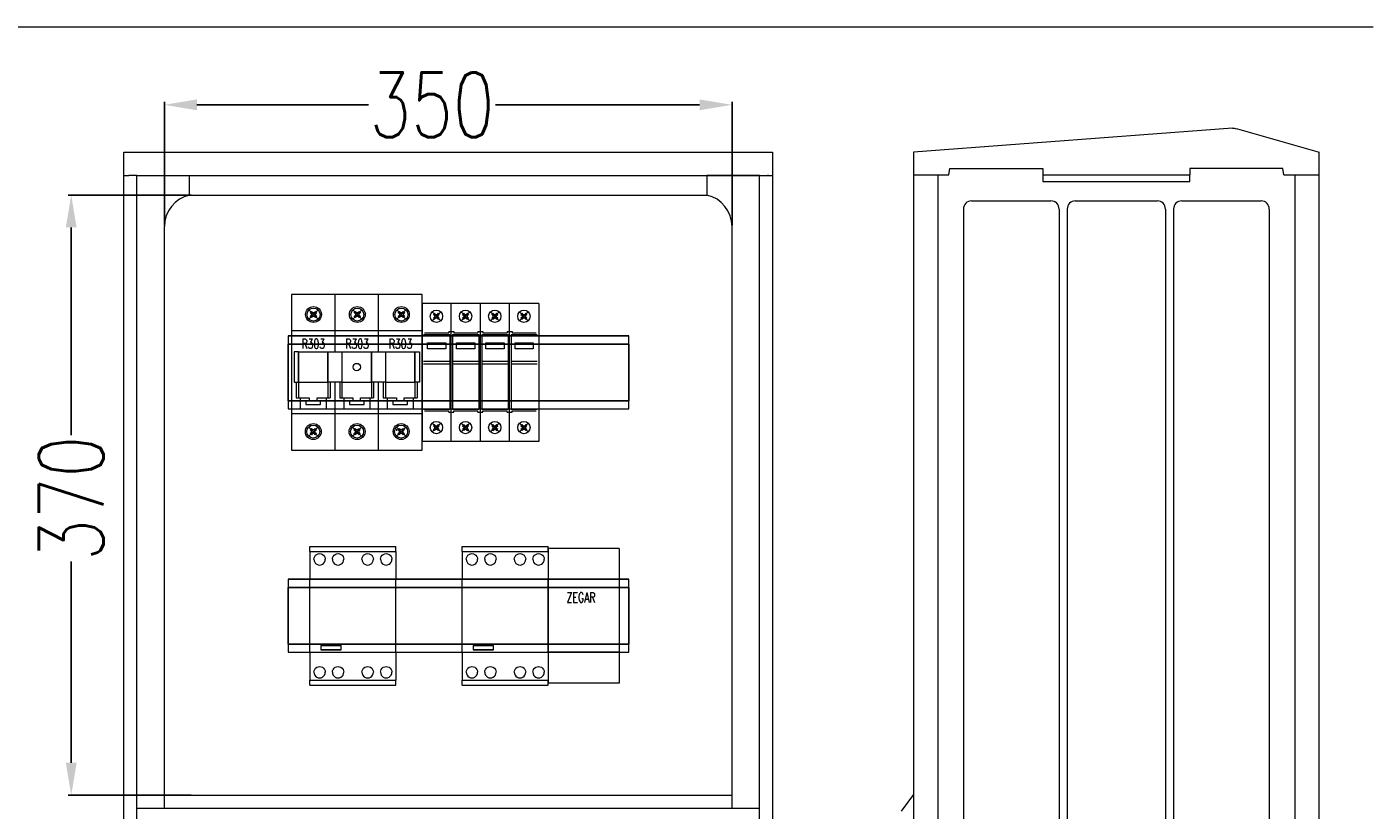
# Model space of a CAD drawing. Extents: x 6530687 to 6531018, y 5912940 to 5913185.
# Tile 6 of 9: x 6530739 to 6530822, y 5913132 to 5913181. Entities that reach past the tile are written whole.
import ezdxf
from ezdxf.enums import TextEntityAlignment as Align

# ---------------------------------------------------------------- set-up
doc = ezdxf.new("R2010")
doc.units = 0
doc.header["$MEASUREMENT"] = 0
doc.layers.get('0').update_dxf_attribs({"linetype": 'CONTINUOUS', "lineweight": 9})
doc.layers.get('Defpoints').update_dxf_attribs({"linetype": 'CONTINUOUS', "lineweight": 9})
for name, color, linetype, lineweight in [('000 Inne (niezydentyfikowane)', 7, 'CONTINUOUS', 9), ('IE - schemat', 7, 'CONTINUOUS', 9), ('kontur OBUDOWY', 7, 'CONTINUOUS', 5)]:
    doc.layers.add(name, color=color, linetype=linetype, lineweight=lineweight)
doc.styles.add('CP_ATTR', font='ROMANS.SHX')
doc.styles.add('OPIS_6', font='SIMPLEX.SHX', dxfattribs={"width": 0.7, "height": 6})
doc.styles.get("Standard").update_dxf_attribs({"font": 'txt.shx', "width": 0.75})
doc.dimstyles.get("Standard").update_dxf_attribs({"dimtxt": 1, "dimasz": 1, "dimexe": 1, "dimexo": 1, "dimgap": 1, "dimtad": 1, "dimtxsty": 'Standard', "dimcen": 2.5, "dimadec": 0, "dimazin": 0, "dimtfac": 1, "dimtmove": 0, "dimatfit": 3, "dimfxl": 1, "dimarcsym": 0})

# ---------------------------------------------------------------- blocks, each defined once
blk = doc.blocks.new('*D97')
at = {"layer": '000 Inne (niezydentyfikowane)', "color": 0, "linetype": 'Continuous', "lineweight": -2}
for p, q in [((6530749.118, 5913170.36), (6530741.551, 5913170.36)), ((6530741.731, 5913168.36), (6530741.731, 5913155.563)), ((6530741.731, 5913135.36), (6530741.731, 5913147.758)), ((6530749.118, 5913133.36), (6530741.551, 5913133.36))]:
    blk.add_line(p, q, dxfattribs=at)
at = {"layer": '000 Inne (niezydentyfikowane)', "color": 0}
for points in [[(6530742.065, 5913168.36), (6530741.398, 5913168.36), (6530741.731, 5913170.36)], [(6530741.398, 5913135.36), (6530742.065, 5913135.36), (6530741.731, 5913133.36)]]:
    blk.add_solid(points, dxfattribs=at)
at = {"layer": 'Defpoints', "color": 0}
for p in [(6530749.181, 5913170.36), (6530741.731, 5913133.36), (6530749.181, 5913133.36)]:
    blk.add_point(p, dxfattribs=at)
at = {"layer": '000 Inne (niezydentyfikowane)', "color": 0, "linetype": 'Continuous', "insert": (6530741.731, 5913151.66), "char_height": 4, "attachment_point": 5, "rotation": 90}
blk.add_mtext('\\A1;370', dxfattribs=at)
blk = doc.blocks.new('*D99')
at = {"layer": '000 Inne (niezydentyfikowane)', "color": 0, "linetype": 'Continuous', "lineweight": -2}
for p, q in [((6530747.476, 5913168.474), (6530747.476, 5913176.1)), ((6530749.476, 5913175.92), (6530760.063, 5913175.92)), ((6530780.476, 5913175.92), (6530767.889, 5913175.92)), ((6530782.476, 5913168.474), (6530782.476, 5913176.1))]:
    blk.add_line(p, q, dxfattribs=at)
at = {"layer": '000 Inne (niezydentyfikowane)', "color": 0}
for points in [[(6530749.476, 5913176.253), (6530749.476, 5913175.587), (6530747.476, 5913175.92)], [(6530780.476, 5913175.587), (6530780.476, 5913176.253), (6530782.476, 5913175.92)]]:
    blk.add_solid(points, dxfattribs=at)
at = {"layer": 'Defpoints', "color": 0}
for p in [(6530782.476, 5913175.92), (6530747.476, 5913168.412), (6530782.476, 5913168.412)]:
    blk.add_point(p, dxfattribs=at)
at = {"layer": '000 Inne (niezydentyfikowane)', "color": 0, "linetype": 'Continuous', "insert": (6530763.976, 5913175.92), "char_height": 4, "attachment_point": 5}
blk.add_mtext('\\A1;350', dxfattribs=at)
blk = doc.blocks.new('STN40X84_2')
at = {"layer": 'kontur OBUDOWY', "color": 0}
for p, q in [((0, 0), (0, 840)), ((0, 840), (400, 840)), ((400, 840), (400, 0))]:
    blk.add_line(p, q, dxfattribs=at)
at = {"layer": 'kontur OBUDOWY', "color": 7, "ltscale": 0.007323}
blk.add_line((0, 825.64), (0.29, 825.64), dxfattribs=at)
at = {"layer": 'kontur OBUDOWY', "color": 7, "ltscale": 0.05}
blk.add_line((0, 825.64), (2, 825.64), dxfattribs=at)
at = {"layer": 'kontur OBUDOWY', "color": 7, "ltscale": 0.053978}
blk.add_line((0.29, 825.64), (2.45, 825.64), dxfattribs=at)
at = {"layer": 'kontur OBUDOWY', "color": 7, "ltscale": 0.01637}
for p, q in [((2.45, 825.64), (3.11, 825.64)), ((397.55, 825.64), (396.89, 825.64))]:
    blk.add_line(p, q, dxfattribs=at)
at = {"layer": 'kontur OBUDOWY', "color": 7, "ltscale": 0.12233}
for p, q in [((8, 825.64), (3.11, 825.64)), ((392, 825.64), (396.89, 825.64))]:
    blk.add_line(p, q, dxfattribs=at)
at = {"layer": 'kontur OBUDOWY', "color": 7}
for p, q in [((8, 825.64), (158.59, 825.64)), ((8, 321.07), (8, 825.64)), ((158.59, 825.64), (400, 825.64)), ((392, 825.64), (359.5, 825.64)), ((392, 321.07), (392, 825.64)), ((42.05, 813.64), (158.59, 813.64)), ((158.59, 813.64), (357.95, 813.64)), ((25, 435.63), (25, 794.15)), ((375, 435.63), (375, 794.15))]:
    blk.add_line(p, q, dxfattribs=at)
at = {"layer": 'kontur OBUDOWY', "color": 7, "ltscale": 0.3}
for p, q in [((40.5, 813.64), (40.5, 825.64)), ((359.5, 825.64), (359.5, 813.64))]:
    blk.add_line(p, q, dxfattribs=at)
at = {"layer": 'kontur OBUDOWY', "color": 7, "ltscale": 0.2}
blk.add_line((359.5, 825.64), (359.5, 817.64), dxfattribs=at)
at = {"layer": 'kontur OBUDOWY', "color": 7, "ltscale": 0.03875}
for p, q in [((40.5, 813.64), (42.05, 813.64)), ((357.95, 813.64), (359.5, 813.64))]:
    blk.add_line(p, q, dxfattribs=at)
at = {"layer": 'kontur OBUDOWY', "color": 7, "ltscale": 0.1}
blk.add_line((359.5, 817.64), (359.5, 813.64), dxfattribs=at)
at = {"layer": 'kontur OBUDOWY'}
for p, q in [((25, 443.63), (375, 443.63)), ((8, 435.63), (392, 435.63))]:
    blk.add_line(p, q, dxfattribs=at)
at = {"layer": 'kontur OBUDOWY', "color": 7}
for centre, start, end in [((45, 794.15), 103.00288, 180.00001), ((355, 794.15), 0.00001, 76.99712)]:
    blk.add_arc(centre, 20, start, end, dxfattribs=at)
blk = doc.blocks.new('BOK SSTN84-250')
at = {"layer": 'kontur OBUDOWY'}
for p, q in [((-53.35, 854.78), (-250, 840)), ((-53.35, 854.78), (-52.31, 854.78)), ((-52.31, 854.78), (-51.78, 854.74)), ((-51.78, 854.74), (-50.24, 854.46)), ((-50.24, 854.46), (0, 840)), ((-250, 840), (-250, 0)), ((0, 0), (0, 840)), ((-250, 826), (-228.3, 826)), ((-235, 826), (-235, 14)), ((-228.3, 826), (-227.59, 830)), ((-227.59, 830), (-170.3, 830)), ((-170.3, 830), (-170.3, 826)), ((-170.3, 826), (-79.7, 826)), ((-170.3, 826), (-170.3, 822)), ((-170.3, 822), (-79.7, 822)), ((-22.41, 830), (-79.7, 830)), ((-79.7, 830), (-79.7, 826)), ((-79.7, 822), (-79.7, 826)), ((-21.7, 826), (-22.41, 830)), ((-21.7, 826), (0, 826)), ((-15, 826), (-15, 14)), ((-214.3, 810), (-165.3, 810)), ((-150.3, 810), (-99.7, 810)), ((-84.7, 810), (-35.7, 810)), ((-219.3, 805), (-219.3, 35)), ((-160.3, 805), (-160.3, 35)), ((-155.3, 805), (-155.3, 35)), ((-94.7, 805), (-94.7, 35)), ((-89.7, 805), (-89.7, 35)), ((-30.7, 805), (-30.7, 35)), ((-250, 443.96), (-257.65, 433.71))]:
    blk.add_line(p, q, dxfattribs=at)
blk.add_lwpolyline([(-250, 443.96), (-250, 289.46)], dxfattribs=at)
for centre, start, end in [((-214.3, 805), 90, 180), ((-165.3, 805), 0, 90), ((-150.3, 805), 90, 180), ((-99.7, 805), 0, 90), ((-84.7, 805), 90, 180), ((-35.7, 805), 0, 90)]:
    blk.add_arc(centre, 5, start, end, dxfattribs=at)
blk = doc.blocks.new('blok - Z sls cb 3')
at = {"layer": 'IE - schemat'}
for p, q in [((-49777.02, -70075.44), (-49777.02, -70171.44)), ((-49750.19, -70075.44), (-49777.02, -70075.44)), ((-49723.36, -70075.44), (-49750.19, -70075.44)), ((-49750.19, -70075.44), (-49750.19, -70110.73)), ((-49696.52, -70075.44), (-49723.36, -70075.44)), ((-49723.36, -70110.73), (-49723.36, -70075.44)), ((-49696.52, -70171.44), (-49696.52, -70075.44)), ((-49760.59, -70084.91), (-49766.24, -70090.57)), ((-49760.59, -70090.57), (-49766.24, -70084.91)), ((-49765.33, -70086.55), (-49764.97, -70086.19)), ((-49764.63, -70087.26), (-49765.33, -70086.55)), ((-49764.97, -70086.19), (-49764.61, -70085.82)), ((-49764.61, -70085.82), (-49763.9, -70086.53)), ((-49763.9, -70086.53), (-49762.93, -70086.53)), ((-49762.93, -70086.53), (-49762.22, -70085.82)), ((-49762.22, -70085.82), (-49761.86, -70086.19)), ((-49761.5, -70086.55), (-49762.2, -70087.26)), ((-49761.86, -70086.19), (-49761.5, -70086.55)), ((-49733.59, -70090.57), (-49739.24, -70084.91)), ((-49733.59, -70084.91), (-49739.24, -70090.57)), ((-49738.33, -70086.55), (-49737.97, -70086.19)), ((-49737.63, -70087.26), (-49738.33, -70086.55)), ((-49737.97, -70086.19), (-49737.61, -70085.82)), ((-49737.61, -70085.82), (-49736.9, -70086.53)), ((-49736.9, -70086.53), (-49735.93, -70086.53)), ((-49735.93, -70086.53), (-49735.22, -70085.82)), ((-49735.22, -70085.82), (-49734.86, -70086.19)), ((-49734.5, -70086.55), (-49735.2, -70087.26)), ((-49734.86, -70086.19), (-49734.5, -70086.55)), ((-49706.42, -70090.57), (-49712.08, -70084.91)), ((-49706.42, -70084.91), (-49712.08, -70090.57)), ((-49711.17, -70086.55), (-49710.8, -70086.19)), ((-49710.46, -70087.26), (-49711.17, -70086.55)), ((-49710.8, -70086.19), (-49710.44, -70085.82)), ((-49710.44, -70085.82), (-49709.73, -70086.53)), ((-49709.73, -70086.53), (-49708.76, -70086.53)), ((-49708.76, -70086.53), (-49708.06, -70085.82)), ((-49708.06, -70085.82), (-49707.69, -70086.19)), ((-49707.33, -70086.55), (-49708.03, -70087.26)), ((-49707.69, -70086.19), (-49707.33, -70086.55)), ((-49765.33, -70088.93), (-49764.63, -70088.23)), ((-49764.97, -70089.3), (-49765.33, -70088.93)), ((-49764.61, -70089.66), (-49764.97, -70089.3)), ((-49764.63, -70087.26), (-49764.63, -70088.23)), ((-49763.9, -70088.96), (-49764.61, -70089.66)), ((-49762.93, -70088.96), (-49763.9, -70088.96)), ((-49762.22, -70089.66), (-49762.93, -70088.96)), ((-49761.86, -70089.3), (-49762.22, -70089.66)), ((-49762.2, -70088.23), (-49762.2, -70087.26)), ((-49762.2, -70088.23), (-49761.5, -70088.93)), ((-49761.5, -70088.93), (-49761.86, -70089.3)), ((-49738.33, -70088.93), (-49737.63, -70088.23)), ((-49737.97, -70089.3), (-49738.33, -70088.93)), ((-49737.61, -70089.66), (-49737.97, -70089.3)), ((-49737.63, -70087.26), (-49737.63, -70088.23)), ((-49736.9, -70088.96), (-49737.61, -70089.66)), ((-49735.93, -70088.96), (-49736.9, -70088.96)), ((-49735.22, -70089.66), (-49735.93, -70088.96)), ((-49734.86, -70089.3), (-49735.22, -70089.66)), ((-49735.2, -70088.23), (-49735.2, -70087.26)), ((-49735.2, -70088.23), (-49734.5, -70088.93)), ((-49734.5, -70088.93), (-49734.86, -70089.3)), ((-49711.17, -70088.93), (-49710.46, -70088.23)), ((-49710.8, -70089.3), (-49711.17, -70088.93)), ((-49710.44, -70089.66), (-49710.8, -70089.3)), ((-49710.46, -70087.26), (-49710.46, -70088.23)), ((-49709.73, -70088.96), (-49710.44, -70089.66)), ((-49708.76, -70088.96), (-49709.73, -70088.96)), ((-49708.06, -70089.66), (-49708.76, -70088.96)), ((-49707.69, -70089.3), (-49708.06, -70089.66)), ((-49708.03, -70088.23), (-49708.03, -70087.26)), ((-49708.03, -70088.23), (-49707.33, -70088.93)), ((-49707.33, -70088.93), (-49707.69, -70089.3)), ((-49750.19, -70097.87), (-49777.02, -70097.87)), ((-49750.19, -70100.94), (-49777.02, -70100.94)), ((-49723.36, -70097.87), (-49750.19, -70097.87)), ((-49723.36, -70100.94), (-49750.19, -70100.94)), ((-49696.52, -70097.87), (-49723.36, -70097.87)), ((-49696.52, -70100.94), (-49723.36, -70100.94)), ((-49772.7, -70110.73), (-49775.38, -70110.73)), ((-49775.38, -70110.73), (-49775.38, -70129.46)), ((-49772.7, -70129.46), (-49772.7, -70110.73)), ((-49772.7, -70110.73), (-49772.7, -70129.46)), ((-49772.7, -70110.73), (-49754.51, -70110.73)), ((-49754.51, -70129.46), (-49754.51, -70110.73)), ((-49754.51, -70110.73), (-49754.51, -70129.46)), ((-49754.51, -70110.73), (-49745.86, -70110.73)), ((-49745.86, -70110.73), (-49727.68, -70110.73)), ((-49745.86, -70110.73), (-49745.86, -70129.46)), ((-49745.86, -70110.73), (-49745.86, -70129.46)), ((-49727.68, -70129.46), (-49727.68, -70110.73)), ((-49727.68, -70110.73), (-49727.68, -70129.46)), ((-49727.68, -70110.73), (-49719.03, -70110.73)), ((-49719.03, -70110.73), (-49719.03, -70129.46)), ((-49719.03, -70110.73), (-49719.03, -70129.46)), ((-49719.03, -70110.73), (-49719.03, -70129.46)), ((-49719.03, -70110.73), (-49700.85, -70110.73)), ((-49700.85, -70110.73), (-49698.16, -70110.73)), ((-49700.85, -70129.46), (-49700.85, -70110.73)), ((-49700.85, -70110.73), (-49700.85, -70129.46)), ((-49698.16, -70110.73), (-49698.16, -70129.46)), ((-49775.38, -70129.46), (-49772.7, -70129.46)), ((-49774.04, -70129.46), (-49774.04, -70139.13)), ((-49772.7, -70129.46), (-49772.7, -70139.13)), ((-49772.7, -70129.46), (-49754.51, -70129.46)), ((-49754.51, -70129.46), (-49754.51, -70139.13)), ((-49745.86, -70129.46), (-49754.51, -70129.46)), ((-49753.17, -70129.46), (-49753.17, -70139.13)), ((-49750.19, -70129.46), (-49750.19, -70171.44)), ((-49747.21, -70129.46), (-49747.21, -70139.13)), ((-49745.86, -70129.46), (-49745.86, -70139.13)), ((-49745.86, -70129.46), (-49727.68, -70129.46)), ((-49727.68, -70129.46), (-49727.68, -70139.13)), ((-49719.03, -70129.46), (-49727.68, -70129.46)), ((-49726.34, -70129.46), (-49726.34, -70139.13)), ((-49723.36, -70171.44), (-49723.36, -70129.46)), ((-49720.37, -70129.46), (-49720.37, -70139.13)), ((-49719.03, -70129.46), (-49719.03, -70139.13)), ((-49719.03, -70129.46), (-49700.85, -70129.46)), ((-49698.16, -70129.46), (-49700.85, -70129.46)), ((-49700.85, -70129.46), (-49700.85, -70139.13)), ((-49699.51, -70129.46), (-49699.51, -70139.13)), ((-49774.04, -70139.13), (-49766.01, -70139.13)), ((-49771.58, -70139.13), (-49771.58, -70145.94)), ((-49766.01, -70141.13), (-49768.11, -70141.13)), ((-49768.11, -70141.13), (-49768.11, -70143.13)), ((-49768.11, -70143.13), (-49759.11, -70143.13)), ((-49766.01, -70139.13), (-49766.01, -70141.13)), ((-49761.21, -70141.13), (-49761.21, -70139.13)), ((-49761.21, -70139.13), (-49753.17, -70139.13)), ((-49759.11, -70141.13), (-49761.21, -70141.13)), ((-49759.11, -70143.13), (-49759.11, -70141.13)), ((-49755.63, -70139.13), (-49755.63, -70145.94)), ((-49747.21, -70139.13), (-49739.17, -70139.13)), ((-49744.75, -70139.13), (-49744.75, -70145.94)), ((-49739.17, -70141.13), (-49741.27, -70141.13)), ((-49741.27, -70141.13), (-49741.27, -70143.13)), ((-49741.27, -70143.13), (-49732.27, -70143.13)), ((-49739.17, -70139.13), (-49739.17, -70141.13)), ((-49734.37, -70141.13), (-49734.37, -70139.13)), ((-49734.37, -70139.13), (-49726.34, -70139.13)), ((-49732.27, -70141.13), (-49734.37, -70141.13)), ((-49732.27, -70143.13), (-49732.27, -70141.13)), ((-49728.79, -70139.13), (-49728.79, -70145.94)), ((-49720.37, -70139.13), (-49712.34, -70139.13)), ((-49717.92, -70139.13), (-49717.92, -70145.94)), ((-49712.34, -70141.13), (-49714.44, -70141.13)), ((-49714.44, -70141.13), (-49714.44, -70143.13)), ((-49714.44, -70143.13), (-49705.44, -70143.13)), ((-49712.34, -70139.13), (-49712.34, -70141.13)), ((-49707.54, -70141.13), (-49707.54, -70139.13)), ((-49707.54, -70139.13), (-49699.51, -70139.13)), ((-49705.44, -70141.13), (-49707.54, -70141.13)), ((-49705.44, -70143.13), (-49705.44, -70141.13)), ((-49701.96, -70139.13), (-49701.96, -70145.94)), ((-49777.02, -70145.94), (-49750.19, -70145.94)), ((-49750.19, -70149.02), (-49777.02, -70149.02)), ((-49750.19, -70145.94), (-49723.36, -70145.94)), ((-49723.36, -70149.02), (-49750.19, -70149.02)), ((-49723.36, -70145.94), (-49696.52, -70145.94)), ((-49696.52, -70149.02), (-49723.36, -70149.02)), ((-49760.73, -70162.74), (-49766.38, -70157.08)), ((-49760.73, -70157.08), (-49766.38, -70162.74)), ((-49765.48, -70158.72), (-49765.11, -70158.35)), ((-49764.77, -70159.42), (-49765.48, -70158.72)), ((-49765.48, -70161.1), (-49764.77, -70160.4)), ((-49765.11, -70161.46), (-49765.48, -70161.1)), ((-49765.11, -70158.35), (-49764.75, -70157.99)), ((-49764.75, -70161.83), (-49765.11, -70161.46)), ((-49764.77, -70159.42), (-49764.77, -70160.4)), ((-49764.75, -70157.99), (-49764.04, -70158.69)), ((-49764.04, -70161.12), (-49764.75, -70161.83)), ((-49764.04, -70158.69), (-49763.07, -70158.69)), ((-49763.07, -70161.12), (-49764.04, -70161.12)), ((-49763.07, -70158.69), (-49762.36, -70157.99)), ((-49762.36, -70161.83), (-49763.07, -70161.12)), ((-49762.36, -70157.99), (-49762, -70158.35)), ((-49762, -70161.46), (-49762.36, -70161.83)), ((-49761.64, -70158.72), (-49762.34, -70159.42)), ((-49762.34, -70160.4), (-49762.34, -70159.42)), ((-49762.34, -70160.4), (-49761.64, -70161.1)), ((-49762, -70158.35), (-49761.64, -70158.72)), ((-49761.64, -70161.1), (-49762, -70161.46)), ((-49733.73, -70157.08), (-49739.38, -70162.74)), ((-49733.73, -70162.74), (-49739.38, -70157.08)), ((-49738.48, -70158.72), (-49738.11, -70158.35)), ((-49737.77, -70159.42), (-49738.48, -70158.72)), ((-49738.48, -70161.1), (-49737.77, -70160.4)), ((-49738.11, -70161.46), (-49738.48, -70161.1)), ((-49738.11, -70158.35), (-49737.75, -70157.99)), ((-49737.75, -70161.83), (-49738.11, -70161.46)), ((-49737.77, -70159.42), (-49737.77, -70160.4)), ((-49737.75, -70157.99), (-49737.04, -70158.69)), ((-49737.04, -70161.12), (-49737.75, -70161.83)), ((-49737.04, -70158.69), (-49736.07, -70158.69)), ((-49736.07, -70161.12), (-49737.04, -70161.12)), ((-49736.07, -70158.69), (-49735.36, -70157.99)), ((-49735.36, -70161.83), (-49736.07, -70161.12)), ((-49735.36, -70157.99), (-49735, -70158.35)), ((-49735, -70161.46), (-49735.36, -70161.83)), ((-49734.64, -70158.72), (-49735.34, -70159.42)), ((-49735.34, -70160.4), (-49735.34, -70159.42)), ((-49735.34, -70160.4), (-49734.64, -70161.1)), ((-49735, -70158.35), (-49734.64, -70158.72)), ((-49734.64, -70161.1), (-49735, -70161.46)), ((-49706.56, -70157.08), (-49712.22, -70162.74)), ((-49706.56, -70162.74), (-49712.22, -70157.08)), ((-49712.14, -70158.84), (-49712.14, -70158.32)), ((-49712.14, -70159.35), (-49712.14, -70158.84)), ((-49711.31, -70158.72), (-49710.95, -70158.35)), ((-49710.6, -70159.42), (-49711.31, -70158.72)), ((-49711.31, -70161.1), (-49710.6, -70160.4)), ((-49710.95, -70161.46), (-49711.31, -70161.1)), ((-49710.95, -70158.35), (-49710.58, -70157.99)), ((-49710.58, -70161.83), (-49710.95, -70161.46)), ((-49710.6, -70159.42), (-49710.6, -70160.4)), ((-49710.58, -70157.99), (-49709.88, -70158.69)), ((-49709.88, -70161.12), (-49710.58, -70161.83)), ((-49709.88, -70158.69), (-49708.9, -70158.69)), ((-49708.9, -70161.12), (-49709.88, -70161.12)), ((-49708.9, -70158.69), (-49708.2, -70157.99)), ((-49708.2, -70161.83), (-49708.9, -70161.12)), ((-49708.2, -70157.99), (-49707.83, -70158.35)), ((-49707.83, -70161.46), (-49708.2, -70161.83)), ((-49707.47, -70158.72), (-49708.17, -70159.42)), ((-49708.17, -70160.4), (-49708.17, -70159.42)), ((-49708.17, -70160.4), (-49707.47, -70161.1)), ((-49707.83, -70158.35), (-49707.47, -70158.72)), ((-49707.47, -70161.1), (-49707.83, -70161.46)), ((-49777.02, -70171.44), (-49750.19, -70171.44)), ((-49750.19, -70171.44), (-49723.36, -70171.44)), ((-49723.36, -70171.44), (-49696.52, -70171.44))]:
    blk.add_line(p, q, dxfattribs=at)
for centre, radius in [((-49763.41, -70087.74), 4.9), ((-49763.41, -70087.74), 4), ((-49736.41, -70087.74), 4.9), ((-49736.41, -70087.74), 4), ((-49709.25, -70087.74), 4.9), ((-49709.25, -70087.74), 4), ((-49736.77, -70120.1), 2.27), ((-49763.56, -70159.91), 4.9), ((-49763.56, -70159.91), 4), ((-49736.56, -70159.91), 4.9), ((-49736.56, -70159.91), 4), ((-49709.39, -70159.91), 4.9), ((-49709.39, -70159.91), 4)]:
    blk.add_circle(centre, radius, dxfattribs=at)
at = {"layer": 'IE - schemat', "style": 'OPIS_6', "width": 0.7}
for p in [(-49763.53, -70108.77), (-49736.53, -70108.77), (-49709.7, -70108.77)]:
    blk.add_text('R303', height=6, dxfattribs=at).set_placement(p, align=Align.CENTER)
blk = doc.blocks.new('blok - ogr spd bnjugrrgbqji')
at = {"layer": 'IE - schemat'}
for p, q in [((3156.75, 2650.66), (3084.75, 2650.66)), ((3084.75, 2650.66), (3084.75, 2565.66)), ((3102.75, 2565.66), (3102.75, 2650.66)), ((3120.75, 2565.66), (3120.75, 2650.66)), ((3138.75, 2565.66), (3138.75, 2650.66)), ((3156.75, 2650.66), (3156.75, 2565.66)), ((3090.91, 2645.46), (3096.3, 2640.07)), ((3096.3, 2645.46), (3090.91, 2640.07)), ((3092.47, 2644.6), (3091.78, 2643.9)), ((3091.78, 2643.9), (3092.45, 2643.23)), ((3092.45, 2642.3), (3091.78, 2641.63)), ((3091.78, 2641.63), (3092.12, 2641.29)), ((3092.12, 2641.29), (3092.47, 2640.94)), ((3092.45, 2643.23), (3092.45, 2642.3)), ((3093.14, 2643.93), (3092.47, 2644.6)), ((3092.47, 2640.94), (3093.14, 2641.61)), ((3093.14, 2643.93), (3094.07, 2643.93)), ((3094.07, 2641.61), (3093.14, 2641.61)), ((3094.74, 2644.6), (3094.07, 2643.93)), ((3094.07, 2641.61), (3094.74, 2640.94)), ((3095.43, 2643.9), (3094.74, 2644.6)), ((3094.74, 2640.94), (3095.09, 2641.29)), ((3094.76, 2643.23), (3095.43, 2643.9)), ((3094.76, 2642.3), (3094.76, 2643.23)), ((3095.43, 2641.63), (3094.76, 2642.3)), ((3095.09, 2641.29), (3095.43, 2641.63)), ((3114.3, 2645.46), (3108.91, 2640.07)), ((3108.91, 2645.46), (3114.3, 2640.07)), ((3110.47, 2644.6), (3109.78, 2643.9)), ((3109.78, 2643.9), (3110.45, 2643.23)), ((3110.45, 2642.3), (3109.78, 2641.63)), ((3109.78, 2641.63), (3110.12, 2641.29)), ((3110.12, 2641.29), (3110.47, 2640.94)), ((3110.45, 2643.23), (3110.45, 2642.3)), ((3111.14, 2643.93), (3110.47, 2644.6)), ((3110.47, 2640.94), (3111.14, 2641.61)), ((3111.14, 2643.93), (3112.07, 2643.93)), ((3112.07, 2641.61), (3111.14, 2641.61)), ((3112.74, 2644.6), (3112.07, 2643.93)), ((3112.07, 2641.61), (3112.74, 2640.94)), ((3113.43, 2643.9), (3112.74, 2644.6)), ((3112.74, 2640.94), (3113.09, 2641.29)), ((3112.76, 2643.23), (3113.43, 2643.9)), ((3112.76, 2642.3), (3112.76, 2643.23)), ((3113.43, 2641.63), (3112.76, 2642.3)), ((3113.09, 2641.29), (3113.43, 2641.63)), ((3132.3, 2645.46), (3126.91, 2640.07)), ((3126.91, 2645.46), (3132.3, 2640.07)), ((3128.47, 2644.6), (3127.78, 2643.9)), ((3127.78, 2643.9), (3128.45, 2643.23)), ((3128.45, 2642.3), (3127.78, 2641.63)), ((3127.78, 2641.63), (3128.12, 2641.29)), ((3128.12, 2641.29), (3128.47, 2640.94)), ((3128.45, 2643.23), (3128.45, 2642.3)), ((3129.14, 2643.93), (3128.47, 2644.6)), ((3128.47, 2640.94), (3129.14, 2641.61)), ((3129.14, 2643.93), (3130.07, 2643.93)), ((3130.07, 2641.61), (3129.14, 2641.61)), ((3130.74, 2644.6), (3130.07, 2643.93)), ((3130.07, 2641.61), (3130.74, 2640.94)), ((3131.43, 2643.9), (3130.74, 2644.6)), ((3130.74, 2640.94), (3131.09, 2641.29)), ((3130.76, 2643.23), (3131.43, 2643.9)), ((3130.76, 2642.3), (3130.76, 2643.23)), ((3131.43, 2641.63), (3130.76, 2642.3)), ((3131.09, 2641.29), (3131.43, 2641.63)), ((3150.3, 2645.46), (3144.91, 2640.07)), ((3144.91, 2645.46), (3150.3, 2640.07)), ((3146.47, 2644.6), (3145.78, 2643.9)), ((3145.78, 2643.9), (3146.45, 2643.23)), ((3146.45, 2642.3), (3145.78, 2641.63)), ((3145.78, 2641.63), (3146.12, 2641.29)), ((3146.12, 2641.29), (3146.47, 2640.94)), ((3146.45, 2643.23), (3146.45, 2642.3)), ((3147.14, 2643.93), (3146.47, 2644.6)), ((3146.47, 2640.94), (3147.14, 2641.61)), ((3147.14, 2643.93), (3148.07, 2643.93)), ((3148.07, 2641.61), (3147.14, 2641.61)), ((3148.74, 2644.6), (3148.07, 2643.93)), ((3148.07, 2641.61), (3148.74, 2640.94)), ((3149.43, 2643.9), (3148.74, 2644.6)), ((3148.74, 2640.94), (3149.09, 2641.29)), ((3148.76, 2643.23), (3149.43, 2643.9)), ((3148.76, 2642.3), (3148.76, 2643.23)), ((3149.43, 2641.63), (3148.76, 2642.3)), ((3149.09, 2641.29), (3149.43, 2641.63)), ((3085.63, 2631.65), (3101.85, 2631.65)), ((3086.27, 2632.49), (3101.22, 2632.49)), ((3101.22, 2633.32), (3101.22, 2632.49)), ((3101.22, 2633.32), (3102.75, 2633.32)), ((3101.85, 2631.65), (3101.85, 2585.37)), ((3102.75, 2633.32), (3104.27, 2633.32)), ((3103.63, 2631.65), (3103.63, 2585.37)), ((3103.63, 2631.65), (3119.85, 2631.65)), ((3104.27, 2633.32), (3104.27, 2632.49)), ((3104.27, 2632.49), (3119.22, 2632.49)), ((3119.22, 2633.32), (3120.75, 2633.32)), ((3119.22, 2633.32), (3119.22, 2632.49)), ((3119.85, 2631.65), (3119.85, 2585.37)), ((3120.75, 2633.32), (3122.27, 2633.32)), ((3121.63, 2631.65), (3137.85, 2631.65)), ((3121.63, 2631.65), (3121.63, 2585.37)), ((3122.27, 2633.32), (3122.27, 2632.49)), ((3122.27, 2632.49), (3137.22, 2632.49)), ((3137.22, 2633.32), (3137.22, 2632.49)), ((3137.22, 2633.32), (3138.75, 2633.32)), ((3137.85, 2631.65), (3137.85, 2585.37)), ((3138.75, 2633.32), (3140.27, 2633.32)), ((3139.63, 2631.65), (3139.63, 2585.37)), ((3139.63, 2631.65), (3155.85, 2631.65)), ((3140.27, 2633.32), (3140.27, 2632.49)), ((3140.27, 2632.49), (3155.22, 2632.49)), ((3088.11, 2626.41), (3099.38, 2626.41)), ((3088.11, 2622.73), (3088.11, 2626.41)), ((3099.38, 2626.41), (3099.38, 2622.73)), ((3106.11, 2626.41), (3117.38, 2626.41)), ((3106.11, 2622.73), (3106.11, 2626.41)), ((3117.38, 2626.41), (3117.38, 2622.73)), ((3124.11, 2626.41), (3135.38, 2626.41)), ((3124.11, 2622.73), (3124.11, 2626.41)), ((3135.38, 2626.41), (3135.38, 2622.73)), ((3142.11, 2626.41), (3153.38, 2626.41)), ((3142.11, 2622.73), (3142.11, 2626.41)), ((3153.38, 2626.41), (3153.38, 2622.73)), ((3085.63, 2615.21), (3101.85, 2615.21)), ((3099.38, 2622.73), (3088.11, 2622.73)), ((3103.63, 2615.21), (3119.85, 2615.21)), ((3117.38, 2622.73), (3106.11, 2622.73)), ((3121.63, 2615.21), (3137.85, 2615.21)), ((3135.38, 2622.73), (3124.11, 2622.73)), ((3139.63, 2615.21), (3155.85, 2615.21)), ((3153.38, 2622.73), (3142.11, 2622.73)), ((3101.85, 2613.26), (3085.63, 2613.26)), ((3119.85, 2613.26), (3103.63, 2613.26)), ((3137.85, 2613.26), (3121.63, 2613.26)), ((3155.85, 2613.26), (3139.63, 2613.26)), ((3101.85, 2585.37), (3085.63, 2585.37)), ((3086.27, 2584.51), (3101.22, 2584.51)), ((3101.22, 2583.68), (3101.22, 2584.51)), ((3101.22, 2583.68), (3102.75, 2583.68)), ((3102.75, 2583.68), (3104.27, 2583.68)), ((3119.85, 2585.37), (3103.63, 2585.37)), ((3104.27, 2584.51), (3119.22, 2584.51)), ((3104.27, 2583.68), (3104.27, 2584.51)), ((3119.22, 2583.68), (3119.22, 2584.51)), ((3119.22, 2583.68), (3120.75, 2583.68)), ((3120.75, 2583.68), (3122.27, 2583.68)), ((3137.85, 2585.37), (3121.63, 2585.37)), ((3122.27, 2584.51), (3137.22, 2584.51)), ((3122.27, 2583.68), (3122.27, 2584.51)), ((3137.22, 2583.68), (3137.22, 2584.51)), ((3137.22, 2583.68), (3138.75, 2583.68)), ((3138.75, 2583.68), (3140.27, 2583.68)), ((3155.85, 2585.37), (3139.63, 2585.37)), ((3140.27, 2584.51), (3155.22, 2584.51)), ((3140.27, 2583.68), (3140.27, 2584.51)), ((3090.91, 2576.86), (3096.3, 2571.47)), ((3096.3, 2576.86), (3090.91, 2571.47)), ((3092.47, 2575.99), (3091.78, 2575.3)), ((3091.78, 2575.3), (3092.45, 2574.63)), ((3092.45, 2573.7), (3091.78, 2573.03)), ((3092.45, 2574.63), (3092.45, 2573.7)), ((3093.14, 2575.32), (3092.47, 2575.99)), ((3093.14, 2575.32), (3094.07, 2575.32)), ((3094.74, 2575.99), (3094.07, 2575.32)), ((3095.43, 2575.3), (3094.74, 2575.99)), ((3094.76, 2574.63), (3095.43, 2575.3)), ((3094.76, 2573.7), (3094.76, 2574.63)), ((3095.43, 2573.03), (3094.76, 2573.7)), ((3114.3, 2576.86), (3108.91, 2571.47)), ((3108.91, 2576.86), (3114.3, 2571.47)), ((3110.47, 2575.99), (3109.78, 2575.3)), ((3109.78, 2575.3), (3110.45, 2574.63)), ((3110.45, 2573.7), (3109.78, 2573.03)), ((3110.45, 2574.63), (3110.45, 2573.7)), ((3111.14, 2575.32), (3110.47, 2575.99)), ((3111.14, 2575.32), (3112.07, 2575.32)), ((3112.74, 2575.99), (3112.07, 2575.32)), ((3113.43, 2575.3), (3112.74, 2575.99)), ((3112.76, 2574.63), (3113.43, 2575.3)), ((3112.76, 2573.7), (3112.76, 2574.63)), ((3113.43, 2573.03), (3112.76, 2573.7)), ((3132.3, 2576.86), (3126.91, 2571.47)), ((3126.91, 2576.86), (3132.3, 2571.47)), ((3128.47, 2575.99), (3127.78, 2575.3)), ((3127.78, 2575.3), (3128.45, 2574.63)), ((3128.45, 2573.7), (3127.78, 2573.03)), ((3128.45, 2574.63), (3128.45, 2573.7)), ((3129.14, 2575.32), (3128.47, 2575.99)), ((3129.14, 2575.32), (3130.07, 2575.32)), ((3130.74, 2575.99), (3130.07, 2575.32)), ((3131.43, 2575.3), (3130.74, 2575.99)), ((3130.76, 2574.63), (3131.43, 2575.3)), ((3130.76, 2573.7), (3130.76, 2574.63)), ((3131.43, 2573.03), (3130.76, 2573.7)), ((3150.3, 2576.86), (3144.91, 2571.47)), ((3144.91, 2576.86), (3150.3, 2571.47)), ((3146.47, 2575.99), (3145.78, 2575.3)), ((3145.78, 2575.3), (3146.45, 2574.63)), ((3146.45, 2573.7), (3145.78, 2573.03)), ((3146.45, 2574.63), (3146.45, 2573.7)), ((3147.14, 2575.32), (3146.47, 2575.99)), ((3147.14, 2575.32), (3148.07, 2575.32)), ((3148.74, 2575.99), (3148.07, 2575.32)), ((3149.43, 2575.3), (3148.74, 2575.99)), ((3148.76, 2574.63), (3149.43, 2575.3)), ((3148.76, 2573.7), (3148.76, 2574.63)), ((3149.43, 2573.03), (3148.76, 2573.7)), ((3156.75, 2565.66), (3084.75, 2565.66)), ((3091.78, 2573.03), (3092.12, 2572.68)), ((3092.12, 2572.68), (3092.47, 2572.33)), ((3092.47, 2572.33), (3093.14, 2573)), ((3094.07, 2573), (3093.14, 2573)), ((3094.07, 2573), (3094.74, 2572.33)), ((3094.74, 2572.33), (3095.43, 2573.03)), ((3109.78, 2573.03), (3110.12, 2572.68)), ((3110.12, 2572.68), (3110.47, 2572.33)), ((3110.47, 2572.33), (3111.14, 2573)), ((3112.07, 2573), (3111.14, 2573)), ((3112.07, 2573), (3112.74, 2572.33)), ((3112.74, 2572.33), (3113.43, 2573.03)), ((3127.78, 2573.03), (3128.12, 2572.68)), ((3128.12, 2572.68), (3128.47, 2572.33)), ((3128.47, 2572.33), (3129.14, 2573)), ((3130.07, 2573), (3129.14, 2573)), ((3130.07, 2573), (3130.74, 2572.33)), ((3130.74, 2572.33), (3131.43, 2573.03)), ((3145.78, 2573.03), (3146.12, 2572.68)), ((3146.12, 2572.68), (3146.47, 2572.33)), ((3146.47, 2572.33), (3147.14, 2573)), ((3148.07, 2573), (3147.14, 2573)), ((3148.07, 2573), (3148.74, 2572.33)), ((3148.74, 2572.33), (3149.43, 2573.03))]:
    blk.add_line(p, q, dxfattribs=at)
for centre in [(3093.61, 2642.77), (3111.61, 2642.77), (3129.61, 2642.77), (3147.61, 2642.77), (3093.61, 2574.16), (3111.61, 2574.16), (3129.61, 2574.16), (3147.61, 2574.16)]:
    blk.add_circle(centre, 3.81, dxfattribs=at)
blk = doc.blocks.new('blok - szyna 1x12 vgrtewvew')
at = {"layer": 'IE - schemat'}
for p, q in [((6530730.13, 5913275.952, 10.053), (6530751.13, 5913275.952, 10.053)), ((6530751.13, 5913275.952, 10.203), (6530730.13, 5913275.952, 10.203)), ((6530730.13, 5913275.952, 10.203), (6530730.13, 5913275.952, 10.053)), ((6530730.13, 5913275.952, 10.053), (6530730.13, 5913271.452, 10.053)), ((6530751.13, 5913275.952, 10.053), (6530730.13, 5913275.952, 10.053)), ((6530730.13, 5913275.12, 5.382), (6530730.13, 5913275.452, 5.382)), ((6530730.13, 5913275.452, 5.382), (6530730.13, 5913275.452, 5.262)), ((6530730.13, 5913275.452, 5.262), (6530730.13, 5913275.099, 5.262)), ((6530730.13, 5913275.452, 5.262), (6530730.13, 5913275.452, 5.382)), ((6530730.13, 5913275.452, 5.382), (6530751.13, 5913275.452, 5.382)), ((6530751.13, 5913275.452, 5.262), (6530730.13, 5913275.452, 5.262)), ((6530730.13, 5913275.12, 5.382), (6530730.13, 5913275.452, 5.382)), ((6530730.13, 5913275.452, 5.382), (6530730.13, 5913275.452, 5.262)), ((6530730.13, 5913275.452, 5.262), (6530730.13, 5913275.099, 5.262)), ((6530751.13, 5913275.952, 10.053), (6530751.13, 5913275.952, 10.203)), ((6530751.13, 5913271.452, 10.053), (6530751.13, 5913275.952, 10.053)), ((6530751.13, 5913275.099, 5.382), (6530751.13, 5913275.452, 5.382)), ((6530751.13, 5913275.452, 5.382), (6530751.13, 5913275.452, 5.503)), ((6530751.13, 5913275.452, 5.503), (6530751.13, 5913275.12, 5.503)), ((6530751.13, 5913275.452, 5.382), (6530751.13, 5913275.452, 5.262)), ((6530730.13, 5913275.099, 5.262), (6530730.13, 5913275.099, 4.567)), ((6530730.13, 5913275.099, 5.262), (6530730.13, 5913275.099, 4.567)), ((6530730.13, 5913272.45, 4.52), (6530730.13, 5913274.954, 4.52)), ((6530730.13, 5913274.954, 4.52), (6530730.13, 5913274.954, 5.215)), ((6530730.13, 5913272.45, 4.52), (6530730.13, 5913274.954, 4.52)), ((6530730.13, 5913274.954, 4.52), (6530730.13, 5913274.954, 5.215)), ((6530730.13, 5913274.932, 4.4), (6530730.13, 5913272.472, 4.4)), ((6530730.13, 5913274.932, 4.4), (6530730.13, 5913272.472, 4.4)), ((6530751.13, 5913275.099, 4.687), (6530751.13, 5913275.099, 5.382)), ((6530751.13, 5913274.954, 4.641), (6530751.13, 5913272.45, 4.641)), ((6530751.13, 5913274.954, 5.336), (6530751.13, 5913274.954, 4.641)), ((6530751.13, 5913272.472, 4.52), (6530751.13, 5913274.932, 4.52)), ((6530730.13, 5913272.45, 5.215), (6530730.13, 5913272.45, 4.52)), ((6530730.13, 5913272.45, 5.215), (6530730.13, 5913272.45, 4.52)), ((6530730.13, 5913272.305, 4.567), (6530730.13, 5913272.305, 5.262)), ((6530730.13, 5913272.305, 5.262), (6530730.13, 5913271.952, 5.262)), ((6530730.13, 5913272.305, 4.567), (6530730.13, 5913272.305, 5.262)), ((6530730.13, 5913272.305, 5.262), (6530730.13, 5913271.952, 5.262)), ((6530730.13, 5913271.952, 5.382), (6530730.13, 5913272.283, 5.382)), ((6530730.13, 5913271.952, 5.382), (6530730.13, 5913272.283, 5.382)), ((6530730.13, 5913271.952, 5.262), (6530730.13, 5913271.952, 5.382)), ((6530730.13, 5913271.952, 5.382), (6530730.13, 5913271.952, 5.262)), ((6530730.13, 5913271.952, 5.262), (6530751.13, 5913271.952, 5.262)), ((6530751.13, 5913271.952, 5.382), (6530730.13, 5913271.952, 5.382)), ((6530730.13, 5913271.952, 5.262), (6530730.13, 5913271.952, 5.382)), ((6530751.13, 5913272.45, 4.641), (6530751.13, 5913272.45, 5.336)), ((6530751.13, 5913271.952, 5.382), (6530751.13, 5913272.305, 5.382)), ((6530751.13, 5913272.305, 5.382), (6530751.13, 5913272.305, 4.687)), ((6530751.13, 5913272.283, 5.503), (6530751.13, 5913271.952, 5.503)), ((6530751.13, 5913271.952, 5.503), (6530751.13, 5913271.952, 5.382)), ((6530751.13, 5913271.952, 5.262), (6530751.13, 5913271.952, 5.382)), ((6530730.13, 5913271.452, 10.053), (6530751.13, 5913271.452, 10.053))]:
    blk.add_line(p, q, dxfattribs=at)
at = {"layer": 'IE - schemat', "extrusion": (-1, 0, 0)}
for centre, start, end in [((-5913275.12, 5.215, -6530730.13), 0, 90), ((-5913275.12, 5.215, -6530730.13), 0, 90), ((-5913274.932, 4.567, -6530730.13), 180, 270), ((-5913274.932, 4.567, -6530730.13), 180, 270), ((-5913272.472, 4.567, -6530730.13), 270, 0), ((-5913272.472, 4.567, -6530730.13), 270, 0), ((-5913272.283, 5.215, -6530730.13), 90, 180), ((-5913272.283, 5.215, -6530730.13), 90, 180)]:
    blk.add_arc(centre, 0.167, start, end, dxfattribs=at)
at = {"layer": 'IE - schemat', "extrusion": (1, 0, 0)}
for centre, start, end in [((5913275.12, 5.336, 6530751.13), 90, 180), ((5913274.932, 4.687, 6530751.13), 270, 0), ((5913272.472, 4.687, 6530751.13), 180, 270), ((5913272.283, 5.336, 6530751.13), 0, 90)]:
    blk.add_arc(centre, 0.167, start, end, dxfattribs=at)
blk = doc.blocks.new('A$C574E0FDF')
for p, q in [((0, 8.239), (0, 8.539)), ((0, 8.539), (5.306, 8.539)), ((5.306, 8.239), (5.306, 8.539)), ((0, 8.239), (5.306, 8.239)), ((0, 8.239), (0, 6.522)), ((0, 8.239), (5.306, 8.239)), ((0.25, 7.749), (0.262, 7.839)), ((0.25, 7.749), (0.262, 7.658)), ((0.262, 7.839), (0.298, 7.924)), ((0.262, 7.658), (0.298, 7.573)), ((0.298, 7.924), (0.353, 7.996)), ((0.298, 7.573), (0.353, 7.501)), ((0.353, 7.996), (0.426, 8.052)), ((0.353, 7.501), (0.426, 7.445)), ((0.426, 8.052), (0.51, 8.087)), ((0.51, 8.087), (0.601, 8.099)), ((0.601, 8.099), (0.691, 8.087)), ((0.691, 8.087), (0.776, 8.052)), ((0.776, 8.052), (0.849, 7.996)), ((0.776, 7.445), (0.849, 7.501)), ((0.849, 7.996), (0.904, 7.924)), ((0.849, 7.501), (0.904, 7.573)), ((0.904, 7.924), (0.939, 7.839)), ((0.904, 7.573), (0.939, 7.658)), ((0.939, 7.839), (0.951, 7.749)), ((0.939, 7.658), (0.951, 7.749)), ((1.392, 7.749), (1.404, 7.839)), ((1.392, 7.749), (1.404, 7.658)), ((1.404, 7.839), (1.439, 7.924)), ((1.404, 7.658), (1.439, 7.573)), ((1.439, 7.924), (1.494, 7.996)), ((1.439, 7.573), (1.494, 7.501)), ((1.494, 7.996), (1.567, 8.052)), ((1.494, 7.501), (1.567, 7.445)), ((1.567, 8.052), (1.651, 8.087)), ((1.651, 8.087), (1.742, 8.099)), ((1.742, 8.099), (1.833, 8.087)), ((1.833, 8.087), (1.917, 8.052)), ((1.917, 8.052), (1.99, 7.996)), ((1.917, 7.445), (1.99, 7.501)), ((1.99, 7.996), (2.045, 7.924)), ((1.99, 7.501), (2.045, 7.573)), ((2.045, 7.924), (2.081, 7.839)), ((2.045, 7.573), (2.081, 7.658)), ((2.081, 7.839), (2.092, 7.749)), ((2.081, 7.658), (2.092, 7.749)), ((3.214, 7.749), (3.226, 7.839)), ((3.214, 7.749), (3.226, 7.658)), ((3.226, 7.839), (3.261, 7.924)), ((3.226, 7.658), (3.261, 7.573)), ((3.261, 7.924), (3.316, 7.996)), ((3.261, 7.573), (3.316, 7.501)), ((3.316, 7.996), (3.389, 8.052)), ((3.316, 7.501), (3.389, 7.445)), ((3.389, 8.052), (3.474, 8.087)), ((3.474, 8.087), (3.564, 8.099)), ((3.564, 8.099), (3.655, 8.087)), ((3.655, 8.087), (3.739, 8.052)), ((3.739, 8.052), (3.812, 7.996)), ((3.739, 7.445), (3.812, 7.501)), ((3.812, 7.996), (3.867, 7.924)), ((3.812, 7.501), (3.867, 7.573)), ((3.867, 7.924), (3.902, 7.839)), ((3.867, 7.573), (3.902, 7.658)), ((3.902, 7.839), (3.915, 7.749)), ((3.902, 7.658), (3.915, 7.749)), ((4.355, 7.749), (4.367, 7.839)), ((4.355, 7.749), (4.367, 7.658)), ((4.367, 7.839), (4.402, 7.924)), ((4.367, 7.658), (4.402, 7.573)), ((4.402, 7.924), (4.457, 7.996)), ((4.402, 7.573), (4.457, 7.501)), ((4.457, 7.996), (4.53, 8.052)), ((4.457, 7.501), (4.53, 7.445)), ((4.53, 8.052), (4.615, 8.087)), ((4.615, 8.087), (4.705, 8.099)), ((4.705, 8.099), (4.796, 8.087)), ((4.796, 8.087), (4.88, 8.052)), ((4.88, 8.052), (4.953, 7.996)), ((4.88, 7.445), (4.953, 7.501)), ((4.953, 7.996), (5.009, 7.924)), ((4.953, 7.501), (5.009, 7.573)), ((5.009, 7.924), (5.044, 7.839)), ((5.009, 7.573), (5.044, 7.658)), ((5.044, 7.839), (5.056, 7.749)), ((5.044, 7.658), (5.056, 7.749)), ((5.306, 8.239), (5.306, 6.522)), ((0.426, 7.445), (0.51, 7.41)), ((0.51, 7.41), (0.601, 7.398)), ((0.601, 7.398), (0.691, 7.41)), ((0.691, 7.41), (0.776, 7.445)), ((1.567, 7.445), (1.651, 7.41)), ((1.651, 7.41), (1.742, 7.398)), ((1.742, 7.398), (1.833, 7.41)), ((1.833, 7.41), (1.917, 7.445)), ((3.389, 7.445), (3.474, 7.41)), ((3.474, 7.41), (3.564, 7.398)), ((3.564, 7.398), (3.655, 7.41)), ((3.655, 7.41), (3.739, 7.445)), ((4.53, 7.445), (4.615, 7.41)), ((4.615, 7.41), (4.705, 7.398)), ((4.705, 7.398), (4.796, 7.41)), ((4.796, 7.41), (4.88, 7.445)), ((0, 6.522), (5.306, 6.522)), ((0, 2.017), (0, 6.522)), ((5.306, 2.017), (5.306, 6.522)), ((0, 2.017), (0, 0.3)), ((0, 2.017), (5.306, 2.017)), ((0.681, 2.438), (1.922, 2.438)), ((0.681, 2.438), (0.681, 2.178)), ((0.681, 2.178), (1.922, 2.178)), ((0.691, 2.428), (1.912, 2.428)), ((0.691, 2.187), (0.691, 2.428)), ((0.691, 2.187), (1.912, 2.187)), ((1.912, 2.428), (1.912, 2.187)), ((1.922, 2.178), (1.922, 2.438)), ((5.306, 2.017), (5.306, 0.3)), ((0.25, 0.791), (0.262, 0.882)), ((0.262, 0.882), (0.298, 0.966)), ((0.298, 0.966), (0.353, 1.039)), ((0.353, 1.039), (0.426, 1.094)), ((0.426, 1.094), (0.51, 1.129)), ((0.51, 1.129), (0.601, 1.142)), ((0.601, 1.142), (0.691, 1.129)), ((0.691, 1.129), (0.776, 1.094)), ((0.776, 1.094), (0.849, 1.039)), ((0.849, 1.039), (0.904, 0.966)), ((0.904, 0.966), (0.939, 0.882)), ((0.939, 0.882), (0.951, 0.791)), ((1.392, 0.791), (1.404, 0.882)), ((1.404, 0.882), (1.439, 0.966)), ((1.439, 0.966), (1.494, 1.039)), ((1.494, 1.039), (1.567, 1.094)), ((1.567, 1.094), (1.651, 1.129)), ((1.651, 1.129), (1.742, 1.142)), ((1.742, 1.142), (1.833, 1.129)), ((1.833, 1.129), (1.917, 1.094)), ((1.917, 1.094), (1.99, 1.039)), ((1.99, 1.039), (2.045, 0.966)), ((2.045, 0.966), (2.081, 0.882)), ((2.081, 0.882), (2.092, 0.791)), ((3.214, 0.791), (3.226, 0.882)), ((3.226, 0.882), (3.261, 0.966)), ((3.261, 0.966), (3.316, 1.039)), ((3.316, 1.039), (3.389, 1.094)), ((3.389, 1.094), (3.474, 1.129)), ((3.474, 1.129), (3.564, 1.142)), ((3.564, 1.142), (3.655, 1.129)), ((3.655, 1.129), (3.739, 1.094)), ((3.739, 1.094), (3.812, 1.039)), ((3.812, 1.039), (3.867, 0.966)), ((3.867, 0.966), (3.902, 0.882)), ((3.902, 0.882), (3.915, 0.791)), ((4.355, 0.791), (4.367, 0.882)), ((4.367, 0.882), (4.402, 0.966)), ((4.402, 0.966), (4.457, 1.039)), ((4.457, 1.039), (4.53, 1.094)), ((4.53, 1.094), (4.615, 1.129)), ((4.615, 1.129), (4.705, 1.142)), ((4.705, 1.142), (4.796, 1.129)), ((4.796, 1.129), (4.88, 1.094)), ((4.88, 1.094), (4.953, 1.039)), ((4.953, 1.039), (5.009, 0.966)), ((5.009, 0.966), (5.044, 0.882)), ((5.044, 0.882), (5.056, 0.791)), ((0, 0), (0, 0.3)), ((0, 0.3), (5.306, 0.3)), ((0, 0.3), (5.306, 0.3)), ((0.25, 0.791), (0.262, 0.7)), ((0.262, 0.7), (0.298, 0.616)), ((0.298, 0.616), (0.353, 0.543)), ((0.353, 0.543), (0.426, 0.488)), ((0.426, 0.488), (0.51, 0.452)), ((0.51, 0.452), (0.601, 0.441)), ((0.601, 0.441), (0.691, 0.452)), ((0.691, 0.452), (0.776, 0.488)), ((0.776, 0.488), (0.849, 0.543)), ((0.849, 0.543), (0.904, 0.616)), ((0.904, 0.616), (0.939, 0.7)), ((0.939, 0.7), (0.951, 0.791)), ((1.392, 0.791), (1.404, 0.7)), ((1.404, 0.7), (1.439, 0.616)), ((1.439, 0.616), (1.494, 0.543)), ((1.494, 0.543), (1.567, 0.488)), ((1.567, 0.488), (1.651, 0.452)), ((1.651, 0.452), (1.742, 0.441)), ((1.742, 0.441), (1.833, 0.452)), ((1.833, 0.452), (1.917, 0.488)), ((1.917, 0.488), (1.99, 0.543)), ((1.99, 0.543), (2.045, 0.616)), ((2.045, 0.616), (2.081, 0.7)), ((2.081, 0.7), (2.092, 0.791)), ((3.214, 0.791), (3.226, 0.7)), ((3.226, 0.7), (3.261, 0.616)), ((3.261, 0.616), (3.316, 0.543)), ((3.316, 0.543), (3.389, 0.488)), ((3.389, 0.488), (3.474, 0.452)), ((3.474, 0.452), (3.564, 0.441)), ((3.564, 0.441), (3.655, 0.452)), ((3.655, 0.452), (3.739, 0.488)), ((3.739, 0.488), (3.812, 0.543)), ((3.812, 0.543), (3.867, 0.616)), ((3.867, 0.616), (3.902, 0.7)), ((3.902, 0.7), (3.915, 0.791)), ((4.355, 0.791), (4.367, 0.7)), ((4.367, 0.7), (4.402, 0.616)), ((4.402, 0.616), (4.457, 0.543)), ((4.457, 0.543), (4.53, 0.488)), ((4.53, 0.488), (4.615, 0.452)), ((4.615, 0.452), (4.705, 0.441)), ((4.705, 0.441), (4.796, 0.452)), ((4.796, 0.452), (4.88, 0.488)), ((4.88, 0.488), (4.953, 0.543)), ((4.953, 0.543), (5.009, 0.616)), ((5.009, 0.616), (5.044, 0.7)), ((5.044, 0.7), (5.056, 0.791)), ((5.306, 0), (5.306, 0.3)), ((0, 0), (5.306, 0))]:
    blk.add_line(p, q)

msp = doc.modelspace()

# ---------------------------------------------------------------- linework, layer by layer
at = {"layer": '000 Inne (niezydentyfikowane)', "linetype": 'Continuous'}
msp.add_lwpolyline([(6530688.022, 5913180.723), (6530822.001, 5913180.723)], dxfattribs=at)
at = {"layer": 'IE - schemat'}
for p, q in [((6530775.519, 5913148.572, 57.983), (6530771.144, 5913148.572, 57.983)), ((6530771.144, 5913148.572, 57.983), (6530771.144, 5913140.272, 57.983)), ((6530775.519, 5913148.572, 57.983), (6530775.519, 5913140.272, 57.983)), ((6530775.519, 5913148.572, 57.983), (6530775.519, 5913140.272, 57.983)), ((6530775.519, 5913146.672, 57.983), (6530771.144, 5913146.672, 57.983)), ((6530775.519, 5913142.172, 57.983), (6530771.144, 5913142.172, 57.983)), ((6530775.519, 5913140.272, 57.983), (6530771.144, 5913140.272, 57.983))]:
    msp.add_line(p, q, dxfattribs=at)

# ---------------------------------------------------------------- block references
at = {"layer": '000 Inne (niezydentyfikowane)', "linetype": 'Continuous'}
for p in [(6530756.445, 5913140.152, 62.383), (6530765.838, 5913140.152, 62.383)]:
    msp.add_blockref('A$C574E0FDF', p, dxfattribs=at)
at = {"layer": 'IE - schemat', "xscale": 0.1, "yscale": 0.1, "zscale": 0.1}
for name, p in [('blok - Z sls cb 3', (6535733.012, 5920171.766, 63.756)), ('blok - ogr spd bnjugrrgbqji', (6530454.885, 5912898.606, 63.756))]:
    msp.add_blockref(name, p, dxfattribs=at)
at = {"layer": 'IE - schemat', "linetype": 'Continuous'}
for p in [(24.981, -114.28, 53.703), (24.981, -129.28, 53.583)]:
    msp.add_blockref('blok - szyna 1x12 vgrtewvew', p, dxfattribs=at)
at = {"layer": 'kontur OBUDOWY', "xscale": 0.1, "yscale": 0.1, "zscale": 0.1}
for name, p in [('BOK SSTN84-250', (6530818.672, 5913088.997, 63.635)), ('STN40X84_2', (6530744.976, 5913088.997, 63.635))]:
    msp.add_blockref(name, p, dxfattribs=at)

# ---------------------------------------------------------------- texts
at = {"layer": 'IE - schemat', "style": 'OPIS_6', "width": 0.7}
msp.add_text('ZEGAR', height=0.6, dxfattribs=at).set_placement((6530772.276, 5913145.249, 57.983))
at = {"layer": 'IE - schemat', "style": 'CP_ATTR', "flags": 9}
for tag, text in [('NAME', 'Gniazdo 10/16A, 250V z bolcem uziemiającym'), ('NUMBER', ''), ('GROUP', ''), ('ARTICLE', '10/16A'), ('PRODUCT-TYPE', ''), ('PRODUCER', 'Hager'), ('VOLTAGE', ''), ('POWER', ''), ('CHARACTER', ''), ('OTHER', ''), ('DIMS', ''), ('MATERIAL', ''), ('IP', ''), ('WEIGHT', '')]:
    msp.add_attdef(tag, text=text, height=0.000005, dxfattribs=at).set_placement((6530771.143, 5913146.672, 57.983), align=Align.MIDDLE_LEFT)

# ---------------------------------------------------------------- dimensions: what is measured, and where the dimension line sits
at = {"layer": '000 Inne (niezydentyfikowane)', "linetype": 'Continuous'}
dim = msp.add_linear_dim(base=(6530782.476, 5913175.92, 63.635), p1=(6530747.476, 5913168.412, 63.635), p2=(6530782.476, 5913168.412, 63.635), dimstyle='Standard', override={"dimtxt": 4, "dimasz": 2, "dimexe": 0.18, "dimexo": 0.0625, "dimgap": 0.09, "dimtad": 0, "dimtih": 1, "dimtoh": 1, "dimdec": 0, "dimlfac": 10, "dimzin": 0, "dimdsep": 46, "dimcen": 0.09, "dimtdec": 4, "dimtofl": 0, "dimtolj": 1, "dimtzin": 0}, dxfattribs=at)
dim.commit()
dim.dimension.update_dxf_attribs({"geometry": '*D99', "text_midpoint": (6530763.976, 5913175.92, 63.635), "dimtype": 160})
dim = msp.add_linear_dim(base=(6530741.731, 5913133.36, 63.635), p1=(6530749.181, 5913170.36, 63.635), p2=(6530749.181, 5913133.36, 63.635), angle=90, dimstyle='Standard', override={"dimtxt": 4, "dimasz": 2, "dimexe": 0.18, "dimexo": 0.0625, "dimgap": 0.09, "dimtad": 0, "dimtih": 1, "dimtoh": 1, "dimdec": 0, "dimlfac": 10, "dimzin": 0, "dimdsep": 46, "dimcen": 0.09, "dimtdec": 4, "dimtofl": 0, "dimtolj": 1, "dimtzin": 0}, dxfattribs=at)
dim.commit()
dim.dimension.update_dxf_attribs({"geometry": '*D97', "text_midpoint": (6530741.731, 5913151.66, 63.635), "dimtype": 160, "text_rotation": 90})

doc.saveas('drawing.dxf')
